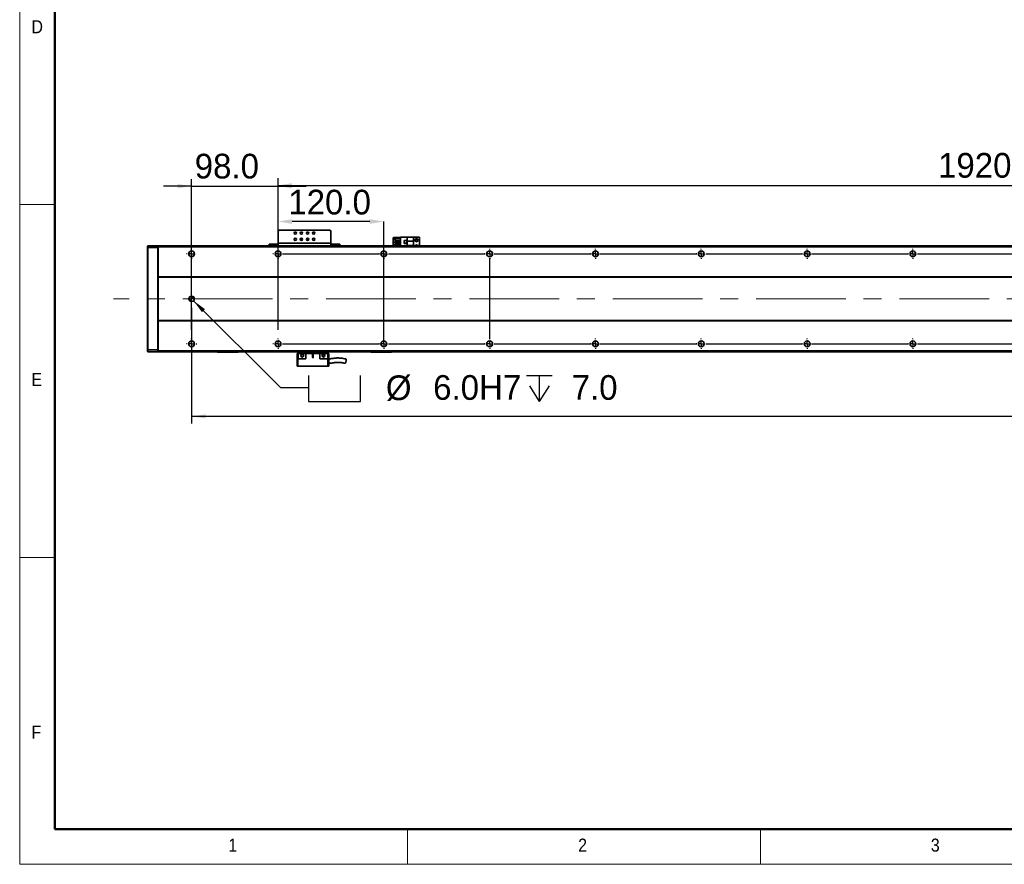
# Model space of a CAD drawing. Header units: millimetres. Extents: x 40 to 3320, y 40 to 2336.
# Tile 1 of 11: x 40 to 1157, y 40 to 998. Entities that reach past the tile are written whole.
import ezdxf

# ---------------------------------------------------------------- set-up
doc = ezdxf.new("R2010")
doc.units = ezdxf.units.MM
doc.header["$LTSCALE"] = 8
doc.header["$PDSIZE"] = -1
doc.linetypes.add('CENTERX2', pattern=[20.32, 12.7, -2.54, 2.54, -2.54])
doc.layers.add('黑色实线', color=7, linetype='Continuous')
doc.styles.add('SLDTEXTSTYLE1', font='Gothic.ttf', dxfattribs={"width": 0.913})
doc.styles.add('SLDTEXTSTYLE8', font='txt')
doc.styles.add('SLDTEXTSTYLE9', font='txt', dxfattribs={"bigfont": 'bigfont'})
doc.dimstyles.new('SLDDIMSTYLE0', dxfattribs={"dimtxt": 28, "dimasz": 16, "dimexe": 0, "dimexo": 0.0625, "dimgap": 7, "dimtad": 2, "dimdec": 1, "dimrnd": 1e-09, "dimzin": 4, "dimdsep": 46, "dimtxsty": 'SLDTEXTSTYLE8', "dimsah": 1, "dimcen": 0.09, "dimadec": 0, "dimazin": 1, "dimtfac": 1, "dimtdec": 1, "dimtmove": 0, "dimatfit": 0, "dimfxl": 0, "dimfrac": 2, "dimtolj": 1, "dimtzin": 12, "dimarcsym": 0})
doc.dimstyles.new('SLDDIMSTYLE3', dxfattribs={"dimtxt": 28, "dimasz": 16, "dimexe": 0, "dimexo": 0.0625, "dimgap": 7, "dimtad": 2, "dimdec": 1, "dimrnd": 1e-09, "dimzin": 4, "dimdsep": 46, "dimtxsty": 'SLDTEXTSTYLE8', "dimsah": 1, "dimcen": 0.09, "dimadec": 0, "dimazin": 1, "dimtfac": 1, "dimtdec": 1, "dimtofl": 0, "dimtmove": 0, "dimatfit": 3, "dimfxl": 0, "dimfrac": 2, "dimtolj": 1, "dimtzin": 12, "dimarcsym": 0})
doc.dimstyles.new('SLDDIMSTYLE7', dxfattribs={"dimtxt": 28, "dimasz": 16, "dimexe": 0, "dimexo": 0.0625, "dimgap": 7, "dimtad": 0, "dimtih": 1, "dimtoh": 1, "dimdec": 1, "dimrnd": 1e-09, "dimzin": 4, "dimdsep": 46, "dimtxsty": 'SLDTEXTSTYLE8', "dimsah": 1, "dimcen": 0, "dimadec": 0, "dimazin": 1, "dimtfac": 1, "dimtdec": 1, "dimtofl": 0, "dimtmove": 0, "dimatfit": 3, "dimfxl": 0, "dimfrac": 2, "dimtolj": 1, "dimtzin": 12, "dimarcsym": 0})

# ---------------------------------------------------------------- blocks, each defined once
blk = doc.blocks.new('SW_SYMBOL_HOLE_SPOT')
at = {"layer": '黑色实线', "color": 0}
for p, q in [((0, 7000), (0, 600)), ((12800, 600), (12800, 7000)), ((0, 600), (12800, 600))]:
    blk.add_line(p, q, dxfattribs=at)
blk = doc.blocks.new('SW_SYMBOL_HOLE_DEPTH')
at = {"layer": '黑色实线', "color": 0}
for p, q in [((0, 7000), (6400, 7000)), ((3200, 7000), (3200, 600)), ((800, 4440), (3200, 600)), ((5600, 4440), (3200, 600))]:
    blk.add_line(p, q, dxfattribs=at)
blk = doc.blocks.new('_D_27')
at = {"layer": '黑色实线'}
for p, q in [((237.1, 679.1), (335.7, 580.6)), ((335.7, 580.6), (367.7, 580.6))]:
    blk.add_line(p, q, dxfattribs=at)
blk.add_solid([(237.1, 679.1), (246.7, 666.1), (250.1, 669.5)], dxfattribs=at)
at = {"layer": '黑色实线', "xscale": 0.004592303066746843, "yscale": 0.004592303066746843, "zscale": 0.004592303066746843}
for name, p in [('SW_SYMBOL_HOLE_SPOT', (367.7, 562.1)), ('SW_SYMBOL_HOLE_DEPTH', (614.6, 562.1))]:
    blk.add_blockref(name, p, dxfattribs=at)
at = {"layer": '黑色实线', "char_height": 28, "attachment_point": 1, "style": 'SLDTEXTSTYLE8'}
for s, insert in [('%%c', (455.3, 594.4)), (' 6.0H7 ', (498.5, 594.7)), (' 7.0', (655.6, 594.7))]:
    blk.add_mtext(s, dxfattribs=dict(at, insert=insert))
blk = doc.blocks.new('_D_29')
at = {"layer": '黑色实线'}
for p, q in [((235, 671.1), (235, 539.9)), ((2351, 665.5), (2351, 539.9)), ((2351, 547.9), (235, 547.9))]:
    blk.add_line(p, q, dxfattribs=at)
for points in [[(235, 547.9), (251, 545.5), (251, 550.3)], [(2351, 547.9), (2335, 550.3), (2335, 545.5)]]:
    blk.add_solid(points, dxfattribs=at)
at = {"layer": '黑色实线', "insert": (1242.8, 584.7), "char_height": 28, "attachment_point": 1, "style": 'SLDTEXTSTYLE8'}
blk.add_mtext('2116.0', dxfattribs=at)
blk = doc.blocks.new('_D_32')
at = {"layer": '黑色实线'}
for p, q in [((333, 748.2), (333, 817.9)), ((2253, 748.2), (2253, 817.9)), ((333, 809.9), (2253, 809.9))]:
    blk.add_line(p, q, dxfattribs=at)
for points in [[(333, 809.9), (349, 807.5), (349, 812.3)], [(2253, 809.9), (2237, 812.3), (2237, 807.5)]]:
    blk.add_solid(points, dxfattribs=at)
at = {"layer": '黑色实线', "char_height": 28, "attachment_point": 1}
for s, insert, style in [('=16×120（PITCH）', (1191, 846.6), 'SLDTEXTSTYLE9'), ('1920.0', (1081.5, 846.6), 'SLDTEXTSTYLE8')]:
    blk.add_mtext(s, dxfattribs=dict(at, insert=insert, style=style))
blk = doc.blocks.new('_D_33')
at = {"layer": 'Defpoints', "color": 0}
for p in [(333, 768.9), (333, 738.1), (453, 630.2)]:
    blk.add_point(p, dxfattribs=at)
at = {"layer": '黑色实线', "color": 0, "lineweight": -2}
for p, q in [((333, 738.1), (333, 768.9)), ((437, 768.9), (349, 768.9)), ((453, 630.3), (453, 768.9))]:
    blk.add_line(p, q, dxfattribs=at)
at = {"layer": '黑色实线', "color": 0}
for points in [[(349, 771.5), (349, 766.2), (333, 768.9)], [(437, 771.5), (437, 766.2), (453, 768.9)]]:
    blk.add_solid(points, dxfattribs=at)
at = {"layer": '黑色实线', "color": 0, "insert": (391.5, 804.9), "char_height": 28, "attachment_point": 2, "style": 'SLDTEXTSTYLE8'}
blk.add_mtext('\\A1;120.0', dxfattribs=at)
blk = doc.blocks.new('_D_34')
at = {"layer": '黑色实线'}
for p, q in [((235, 646.2), (235, 817)), ((333, 646.2), (333, 817)), ((235, 809), (203, 809)), ((235, 809), (333, 809)), ((333, 809), (365, 809))]:
    blk.add_line(p, q, dxfattribs=at)
for points in [[(235, 809), (219, 811.4), (219, 806.6)], [(333, 809), (349, 806.6), (349, 811.4)]]:
    blk.add_solid(points, dxfattribs=at)
at = {"layer": '黑色实线', "insert": (238.5, 845.7), "char_height": 28, "attachment_point": 1, "style": 'SLDTEXTSTYLE8'}
blk.add_mtext('98.0', dxfattribs=at)
blk = doc.blocks.new('SW_CENTERMARKSYMBOL_24')
at = {"layer": '黑色实线', "color": 0}
for p, q in [((-5.08, 0), (-5.84, 0)), ((0, 0), (-2.54, 0)), ((0, 5.08), (0, 5.84)), ((0, 0), (0, 2.54)), ((0, 0), (0, -2.54)), ((0, 0), (2.54, 0)), ((5.08, 0), (5.84, 0)), ((0, -5.08), (0, -5.84))]:
    blk.add_line(p, q, dxfattribs=at)
blk = doc.blocks.new('SW_CENTERMARKSYMBOL_25')
at = {"layer": '黑色实线', "color": 0}
for p, q in [((-343.08, 102), (-343.84, 102)), ((-338, 102), (-340.54, 102)), ((-338, 107.08), (-338, 107.84)), ((-338, 102), (-338, 104.54)), ((-338, 102), (-338, 99.46)), ((-338, 102), (-335.46, 102)), ((0, 102), (-2.54, 102)), ((0, 107.08), (0, 107.84)), ((0, 102), (0, 104.54)), ((0, 102), (0, 99.46)), ((0, 102), (2.54, 102)), ((5.08, 102), (5.84, 102)), ((-338, 96.92), (-338, 96.16)), ((0, 5.08), (0, 96.92)), ((-245.08, 0), (-245.84, 0)), ((-240, 0), (-242.54, 0)), ((-240, 5.08), (-240, 5.84)), ((-240, 0), (-240, 2.54)), ((-240, 0), (-240, -2.54)), ((-240, 0), (-237.46, 0)), ((-234.92, 0), (-125.08, 0)), ((-125.08, 0), (-125.84, 0)), ((-120, 0), (-122.54, 0)), ((-120, 0), (-122.54, 0)), ((-120, 5.08), (-120, 5.84)), ((-120, 0), (-120, 2.54)), ((-120, 0), (-120, 2.54)), ((-120, 0), (-120, -2.54)), ((-120, 0), (-117.46, 0)), ((-120, 0), (-120, -2.54)), ((-120, 0), (-117.46, 0)), ((-114.92, 0), (-114.16, 0)), ((-114.92, 0), (-5.08, 0)), ((-5.08, 0), (-5.84, 0)), ((0, 0), (-2.54, 0)), ((0, 0), (-2.54, 0)), ((0, 0), (-2.54, 0)), ((0, 5.08), (0, 5.84)), ((0, 0), (0, 2.54)), ((0, 0), (0, 2.54)), ((0, 0), (0, 2.54)), ((0, 0), (0, -2.54)), ((0, 0), (2.54, 0)), ((0, 0), (0, -2.54)), ((0, 0), (2.54, 0)), ((0, 0), (0, -2.54)), ((0, 0), (2.54, 0)), ((5.08, 0), (5.84, 0)), ((5.08, 0), (114.92, 0)), ((114.92, 0), (114.16, 0)), ((120, 0), (117.46, 0)), ((120, 0), (117.46, 0)), ((120, 0), (117.46, 0)), ((120, 0), (117.46, 0)), ((120, 5.08), (120, 5.84)), ((120, 0), (120, 2.54)), ((120, 0), (120, 2.54)), ((120, 0), (120, 2.54)), ((120, 0), (120, 2.54)), ((120, 0), (120, -2.54)), ((120, 0), (122.54, 0)), ((120, 0), (120, -2.54)), ((120, 0), (122.54, 0)), ((120, 0), (120, -2.54)), ((120, 0), (122.54, 0)), ((120, 0), (120, -2.54)), ((120, 0), (122.54, 0)), ((125.08, 0), (125.84, 0)), ((125.08, 0), (234.92, 0)), ((234.92, 0), (234.16, 0)), ((240, 0), (237.46, 0)), ((240, 0), (237.46, 0)), ((240, 0), (237.46, 0)), ((240, 0), (237.46, 0)), ((240, 0), (237.46, 0)), ((240, 5.08), (240, 5.84)), ((240, 0), (240, 2.54)), ((240, 0), (240, 2.54)), ((240, 0), (240, 2.54)), ((240, 0), (240, 2.54)), ((240, 0), (240, 2.54)), ((240, 0), (240, -2.54)), ((240, 0), (242.54, 0)), ((240, 0), (240, -2.54)), ((240, 0), (242.54, 0)), ((240, 0), (240, -2.54)), ((240, 0), (242.54, 0)), ((240, 0), (240, -2.54)), ((240, 0), (242.54, 0)), ((240, 0), (240, -2.54)), ((240, 0), (242.54, 0)), ((245.08, 0), (245.84, 0)), ((245.08, 0), (354.92, 0)), ((354.92, 0), (354.16, 0)), ((360, 0), (357.46, 0)), ((360, 0), (357.46, 0)), ((360, 0), (357.46, 0)), ((360, 0), (357.46, 0)), ((360, 0), (357.46, 0)), ((360, 0), (357.46, 0)), ((360, 5.08), (360, 5.84)), ((360, 0), (360, 2.54)), ((360, 0), (360, 2.54)), ((360, 0), (360, 2.54)), ((360, 0), (360, 2.54)), ((360, 0), (360, 2.54)), ((360, 0), (360, 2.54)), ((360, 0), (360, -2.54)), ((360, 0), (362.54, 0)), ((360, 0), (360, -2.54)), ((360, 0), (362.54, 0)), ((360, 0), (360, -2.54)), ((360, 0), (362.54, 0)), ((360, 0), (360, -2.54)), ((360, 0), (362.54, 0)), ((360, 0), (360, -2.54)), ((360, 0), (362.54, 0)), ((360, 0), (360, -2.54)), ((360, 0), (362.54, 0)), ((365.08, 0), (365.84, 0)), ((365.08, 0), (474.92, 0)), ((474.92, 0), (474.16, 0)), ((480, 0), (477.46, 0)), ((480, 0), (477.46, 0)), ((480, 0), (477.46, 0)), ((480, 0), (477.46, 0)), ((480, 0), (477.46, 0)), ((480, 0), (477.46, 0)), ((480, 0), (477.46, 0)), ((480, 5.08), (480, 5.84)), ((480, 0), (480, 2.54)), ((480, 0), (480, 2.54)), ((480, 0), (480, 2.54)), ((480, 0), (480, 2.54)), ((480, 0), (480, 2.54)), ((480, 0), (480, 2.54)), ((480, 0), (480, 2.54)), ((480, 0), (480, -2.54)), ((480, 0), (482.54, 0)), ((480, 0), (480, -2.54)), ((480, 0), (482.54, 0)), ((480, 0), (480, -2.54)), ((480, 0), (482.54, 0)), ((480, 0), (480, -2.54)), ((480, 0), (482.54, 0)), ((480, 0), (480, -2.54)), ((480, 0), (482.54, 0)), ((480, 0), (480, -2.54)), ((480, 0), (482.54, 0)), ((480, 0), (480, -2.54)), ((480, 0), (482.54, 0)), ((485.08, 0), (485.84, 0)), ((485.08, 0), (594.92, 0)), ((-240, -5.08), (-240, -5.84)), ((-120, -5.08), (-120, -5.84)), ((0, -5.08), (0, -5.84)), ((120, -5.08), (120, -5.84)), ((240, -5.08), (240, -5.84)), ((360, -5.08), (360, -5.84)), ((480, -5.08), (480, -5.84))]:
    blk.add_line(p, q, dxfattribs=at)
blk = doc.blocks.new('SW_CENTERMARKSYMBOL_26')
at = {"layer": '黑色实线', "color": 0}
for p, q in [((-365.08, 0), (-365.84, 0)), ((-360, 0), (-362.54, 0)), ((-360, 5.08), (-360, 5.84)), ((-360, 0), (-360, 2.54)), ((-360, 0), (-360, -2.54)), ((-360, 0), (-357.46, 0)), ((-354.92, 0), (-245.08, 0)), ((-245.08, 0), (-245.84, 0)), ((-240, 0), (-242.54, 0)), ((-240, 0), (-242.54, 0)), ((-240, 5.08), (-240, 5.84)), ((-240, 0), (-240, 2.54)), ((-240, 0), (-240, 2.54)), ((-240, 0), (-240, -2.54)), ((-240, 0), (-237.46, 0)), ((-240, 0), (-240, -2.54)), ((-240, 0), (-237.46, 0)), ((-234.92, 0), (-234.16, 0)), ((-234.92, 0), (-125.08, 0)), ((-125.08, 0), (-125.84, 0)), ((-120, 0), (-122.54, 0)), ((-120, 0), (-122.54, 0)), ((-120, 0), (-122.54, 0)), ((-120, 5.08), (-120, 5.84)), ((-120, 0), (-120, 2.54)), ((-120, 0), (-120, 2.54)), ((-120, 0), (-120, 2.54)), ((-120, 0), (-120, -2.54)), ((-120, 0), (-117.46, 0)), ((-120, 0), (-120, -2.54)), ((-120, 0), (-117.46, 0)), ((-120, 0), (-120, -2.54)), ((-120, 0), (-117.46, 0)), ((-114.92, 0), (-114.16, 0)), ((-114.92, 0), (-5.08, 0)), ((-5.08, 0), (-5.84, 0)), ((0, 0), (-2.54, 0)), ((0, 0), (-2.54, 0)), ((0, 0), (-2.54, 0)), ((0, 0), (-2.54, 0)), ((0, 5.08), (0, 5.84)), ((0, 0), (0, 2.54)), ((0, 0), (0, 2.54)), ((0, 0), (0, 2.54)), ((0, 0), (0, 2.54)), ((0, 0), (0, -2.54)), ((0, 0), (2.54, 0)), ((0, 0), (0, -2.54)), ((0, 0), (2.54, 0)), ((0, 0), (0, -2.54)), ((0, 0), (2.54, 0)), ((0, 0), (0, -2.54)), ((0, 0), (2.54, 0)), ((5.08, 0), (5.84, 0)), ((5.08, 0), (114.92, 0)), ((114.92, 0), (114.16, 0)), ((120, 0), (117.46, 0)), ((120, 0), (117.46, 0)), ((120, 0), (117.46, 0)), ((120, 0), (117.46, 0)), ((120, 0), (117.46, 0)), ((120, 5.08), (120, 5.84)), ((120, 0), (120, 2.54)), ((120, 0), (120, 2.54)), ((120, 0), (120, 2.54)), ((120, 0), (120, 2.54)), ((120, 0), (120, 2.54)), ((120, 0), (120, -2.54)), ((120, 0), (122.54, 0)), ((120, 0), (120, -2.54)), ((120, 0), (122.54, 0)), ((120, 0), (120, -2.54)), ((120, 0), (122.54, 0)), ((120, 0), (120, -2.54)), ((120, 0), (122.54, 0)), ((120, 0), (120, -2.54)), ((120, 0), (122.54, 0)), ((125.08, 0), (125.84, 0)), ((125.08, 0), (234.92, 0)), ((234.92, 0), (234.16, 0)), ((240, 0), (237.46, 0)), ((240, 0), (237.46, 0)), ((240, 0), (237.46, 0)), ((240, 0), (237.46, 0)), ((240, 0), (237.46, 0)), ((240, 0), (237.46, 0)), ((240, 5.08), (240, 5.84)), ((240, 0), (240, 2.54)), ((240, 0), (240, 2.54)), ((240, 0), (240, 2.54)), ((240, 0), (240, 2.54)), ((240, 0), (240, 2.54)), ((240, 0), (240, 2.54)), ((240, 0), (240, -2.54)), ((240, 0), (242.54, 0)), ((240, 0), (240, -2.54)), ((240, 0), (242.54, 0)), ((240, 0), (240, -2.54)), ((240, 0), (242.54, 0)), ((240, 0), (240, -2.54)), ((240, 0), (242.54, 0)), ((240, 0), (240, -2.54)), ((240, 0), (242.54, 0)), ((240, 0), (240, -2.54)), ((240, 0), (242.54, 0)), ((245.08, 0), (245.84, 0)), ((245.08, 0), (354.92, 0)), ((354.92, 0), (354.16, 0)), ((360, 0), (357.46, 0)), ((360, 0), (357.46, 0)), ((360, 0), (357.46, 0)), ((360, 0), (357.46, 0)), ((360, 0), (357.46, 0)), ((360, 0), (357.46, 0)), ((360, 0), (357.46, 0)), ((360, 5.08), (360, 5.84)), ((360, 0), (360, 2.54)), ((360, 0), (360, 2.54)), ((360, 0), (360, 2.54)), ((360, 0), (360, 2.54)), ((360, 0), (360, 2.54)), ((360, 0), (360, 2.54)), ((360, 0), (360, 2.54)), ((360, 0), (360, -2.54)), ((360, 0), (362.54, 0)), ((360, 0), (360, -2.54)), ((360, 0), (362.54, 0)), ((360, 0), (360, -2.54)), ((360, 0), (362.54, 0)), ((360, 0), (360, -2.54)), ((360, 0), (362.54, 0)), ((360, 0), (360, -2.54)), ((360, 0), (362.54, 0)), ((360, 0), (360, -2.54)), ((360, 0), (362.54, 0)), ((360, 0), (360, -2.54)), ((360, 0), (362.54, 0)), ((365.08, 0), (365.84, 0)), ((365.08, 0), (474.92, 0)), ((-360, -5.08), (-360, -5.84)), ((-240, -5.08), (-240, -5.84)), ((-120, -5.08), (-120, -5.84)), ((0, -5.08), (0, -5.84)), ((120, -5.08), (120, -5.84)), ((240, -5.08), (240, -5.84)), ((360, -5.08), (360, -5.84))]:
    blk.add_line(p, q, dxfattribs=at)
blk = doc.blocks.new('SW_DOWELSYMBOL_4')
at = {"linetype": 'Continuous', "lineweight": 18}
h = blk.add_hatch(color=0, dxfattribs=at)
edge = h.paths.add_edge_path(flags=0)
edge.add_arc((0, 0), 3, 180, 270)
edge.add_line((0, -3), (0, 0))
edge.add_line((0, 0), (-3, 0))
h = blk.add_hatch(color=0, dxfattribs=at)
edge = h.paths.add_edge_path(flags=0)
edge.add_arc((0, 0), 3, 0, 90)
edge.add_line((0, 3), (0, 0))
edge.add_line((0, 0), (3, 0))
at = {"layer": '黑色实线', "color": 0}
blk.add_circle((0, 0), 3, dxfattribs=at)

msp = doc.modelspace()

# ---------------------------------------------------------------- linework, layer by layer
at = {"color": 7, "linetype": 'Continuous', "lineweight": 18}
for p, q in [((40, 2336), (40, 40)), ((80, 2296), (80, 80)), ((40, 788), (80, 788)), ((80, 388), (40, 388)), ((80, 80), (3280, 80)), ((480, 40), (480, 80)), ((880, 80), (880, 40)), ((984, 80), (3280, 80)), ((40, 40), (3320, 40))]:
    msp.add_line(p, q, dxfattribs=at)
at = {"color": 7, "linetype": 'Continuous', "lineweight": 50}
for p, q in [((80, 2296), (80, 80)), ((80, 80), (3280, 80))]:
    msp.add_line(p, q, dxfattribs=at)
at = {"color": 7, "linetype": 'Continuous', "lineweight": 35}
for p, q in [((334.01, 759.05), (333.01, 758.05)), ((333.01, 758.05), (333.01, 744.25)), ((392.01, 759.05), (334.01, 759.05)), ((393.01, 758.05), (392.01, 759.05)), ((393.01, 744.25), (393.01, 758.05)), ((463.81, 750.75), (463.51, 750.45)), ((463.81, 750.45), (463.51, 750.45)), ((463.51, 741.25), (463.51, 750.45)), ((463.93, 750.75), (463.81, 750.45)), ((463.81, 750.75), (463.93, 750.75)), ((468.21, 750.45), (463.81, 750.45)), ((463.81, 750.45), (463.81, 741.25)), ((463.93, 750.75), (468.21, 750.75)), ((465.81, 747.31), (465.81, 749.81)), ((465.81, 749.81), (472.01, 749.81)), ((468.21, 749.81), (468.21, 750.75)), ((468.21, 750.75), (472.01, 750.75)), ((472.01, 741.25), (472.01, 751.05)), ((472.01, 751.05), (479.56, 751.05)), ((486.51, 751.05), (479.56, 751.05)), ((479.56, 751.05), (479.56, 746.75)), ((486.51, 746.75), (486.51, 751.05)), ((493.51, 751.05), (486.51, 751.05)), ((493.51, 751.05), (493.51, 741.25)), ((185.01, 740.95), (185.31, 741.25)), ((185.01, 739.12), (185.01, 740.95)), ((185.01, 739.12), (185.31, 739.25)), ((185.01, 623.37), (185.01, 739.12)), ((185.31, 741.25), (185.31, 739.25)), ((185.31, 741.25), (196.71, 741.25)), ((185.31, 739.25), (185.31, 623.25)), ((196.71, 739.25), (185.31, 739.25)), ((196.71, 739.25), (196.71, 741.25)), ((197.01, 740.95), (196.71, 741.25)), ((196.71, 623.25), (196.71, 739.25)), ((197.01, 739.12), (196.71, 739.25)), ((2389.01, 741.25), (197.01, 741.25)), ((197.01, 740.25), (197.01, 741.25)), ((2389.01, 740.25), (197.01, 740.25)), ((197.01, 706.25), (197.01, 740.25)), ((323.01, 741.25), (323.01, 743.25)), ((323.01, 743.25), (324.01, 743.25)), ((324.01, 743.25), (324.01, 741.25)), ((324.01, 743.25), (332.01, 743.25)), ((332.01, 743.25), (332.01, 741.25)), ((333.01, 743.25), (332.01, 743.25)), ((393.01, 744.25), (333.01, 744.25)), ((333.01, 741.25), (333.01, 744.25)), ((393.01, 744.25), (393.01, 741.25)), ((394.01, 743.25), (393.01, 743.25)), ((394.01, 743.25), (394.01, 741.25)), ((394.01, 743.25), (402.01, 743.25)), ((402.01, 741.25), (402.01, 743.25)), ((402.01, 743.25), (403.01, 743.25)), ((403.01, 743.25), (403.01, 741.25)), ((465.81, 747.31), (472.01, 747.31)), ((465.81, 744.77), (465.81, 746.27)), ((465.81, 746.27), (472.01, 746.27)), ((465.81, 744.77), (472.01, 744.77)), ((465.81, 742.23), (465.81, 743.73)), ((465.81, 743.73), (472.01, 743.73)), ((465.81, 742.23), (472.01, 742.23)), ((468.21, 746.27), (468.21, 747.31)), ((468.21, 743.73), (468.21, 744.77)), ((468.21, 741.25), (468.21, 742.23)), ((479.31, 747.35), (476.11, 747.35)), ((476.11, 747.35), (476.11, 744.15)), ((476.11, 744.15), (479.31, 744.15)), ((476.21, 747.25), (476.21, 744.25)), ((479.21, 747.25), (476.21, 747.25)), ((476.21, 744.25), (479.21, 744.25)), ((479.21, 744.25), (479.21, 747.25)), ((479.31, 744.15), (479.31, 747.35)), ((486.51, 746.75), (479.56, 746.75)), ((479.56, 741.75), (479.56, 746.75)), ((479.56, 741.75), (486.51, 741.75)), ((479.56, 741.75), (479.56, 741.25)), ((486.51, 746.75), (486.51, 741.75)), ((486.51, 741.25), (486.51, 741.75)), ((238.01, 733.62), (238.01, 730.87)), ((2389.01, 706.25), (197.01, 706.25)), ((197.01, 706.25), (197.01, 705.75)), ((2389.01, 705.75), (197.01, 705.75)), ((197.01, 656.75), (197.01, 705.75)), ((2389.01, 656.75), (197.01, 656.75)), ((197.01, 656.25), (197.01, 656.75)), ((2389.01, 656.25), (197.01, 656.25)), ((197.01, 622.25), (197.01, 656.25)), ((238.01, 631.62), (238.01, 628.87)), ((185.01, 621.55), (185.01, 623.37)), ((185.01, 623.37), (185.31, 623.25)), ((185.01, 621.55), (185.31, 621.25)), ((185.31, 623.25), (185.31, 621.25)), ((185.31, 623.25), (196.71, 623.25)), ((196.71, 621.25), (185.31, 621.25)), ((197.01, 623.37), (196.71, 623.25)), ((196.71, 621.25), (196.71, 623.25)), ((197.01, 621.55), (196.71, 621.25)), ((2389.01, 622.25), (197.01, 622.25)), ((197.01, 622.25), (197.01, 621.25)), ((2389.01, 621.25), (197.01, 621.25)), ((264.01, 621.05), (264.01, 621.25)), ((264.01, 621.05), (265.01, 621.05)), ((264.01, 621.05), (264.31, 620.75)), ((265.13, 620.75), (264.31, 620.75)), ((265.01, 621.25), (265.01, 621.05)), ((265.01, 621.05), (287.01, 621.05)), ((265.13, 620.75), (265.01, 621.05)), ((286.88, 620.75), (265.13, 620.75)), ((286.88, 620.75), (287.01, 621.05)), ((287.71, 620.75), (286.88, 620.75)), ((287.01, 621.05), (287.01, 621.25)), ((287.01, 621.05), (288.01, 621.05)), ((287.71, 620.75), (288.01, 621.05)), ((288.01, 621.25), (288.01, 621.05)), ((354.51, 619.35), (354.51, 604.95)), ((355.71, 619.35), (354.51, 619.35)), ((355.51, 619.35), (355.51, 621.25)), ((355.71, 619.35), (355.71, 613.35)), ((364.51, 619.35), (355.71, 619.35)), ((364.51, 619.35), (372.26, 619.35)), ((364.51, 619.35), (364.51, 613.35)), ((372.76, 619.35), (372.26, 619.35)), ((372.26, 619.35), (372.26, 614.6)), ((372.76, 619.35), (380.51, 619.35)), ((372.76, 614.6), (372.76, 619.35)), ((380.51, 613.35), (380.51, 619.35)), ((389.31, 619.35), (380.51, 619.35)), ((385.52, 617.4), (385.65, 616.99)), ((389.31, 613.35), (389.31, 619.35)), ((390.51, 619.35), (389.31, 619.35)), ((389.51, 619.35), (389.51, 621.25)), ((390.51, 604.95), (390.51, 619.35)), ((438.01, 621.05), (438.01, 621.25)), ((438.01, 621.05), (439.01, 621.05)), ((438.01, 621.05), (438.31, 620.75)), ((439.13, 620.75), (438.31, 620.75)), ((439.01, 621.25), (439.01, 621.05)), ((439.13, 620.75), (439.01, 621.05)), ((439.01, 621.05), (461.01, 621.05)), ((460.88, 620.75), (439.13, 620.75)), ((460.88, 620.75), (461.01, 621.05)), ((461.71, 620.75), (460.88, 620.75)), ((461.01, 621.05), (461.01, 621.25)), ((461.01, 621.05), (462.01, 621.05)), ((461.71, 620.75), (462.01, 621.05)), ((462.01, 621.25), (462.01, 621.05)), ((355.51, 604.95), (354.51, 604.95)), ((355.71, 613.35), (355.51, 613.35)), ((355.51, 604.95), (355.51, 613.35)), ((389.51, 604.95), (355.51, 604.95)), ((355.71, 613.35), (364.51, 613.35)), ((380.51, 613.35), (389.31, 613.35)), ((389.51, 613.35), (389.31, 613.35)), ((389.51, 613.35), (389.51, 604.95)), ((390.51, 604.95), (389.51, 604.95))]:
    msp.add_line(p, q, dxfattribs=at)
at = {"color": 8, "linetype": 'Continuous', "lineweight": 35}
for p, q in [((360.26, 749.75), (358.76, 749.75)), ((367.26, 749.75), (365.76, 749.75))]:
    msp.add_line(p, q, dxfattribs=at)
at = {"color": 7, "linetype": 'Continuous', "lineweight": 35}
for centre, radius in [((352.51, 755.75), 1.25), ((352.51, 748.75), 1.25), ((359.51, 755.75), 1.25), ((359.51, 748.75), 1.25), ((366.51, 755.75), 1.25), ((366.51, 748.75), 1.25), ((373.51, 755.75), 1.25), ((373.51, 748.75), 1.25), ((490.01, 747.75), 1.75), ((490.01, 747.75), 1.25), ((235.01, 732.25), 3.3), ((333.01, 732.25), 3.3), ((453.01, 732.25), 3.3), ((573.01, 732.25), 3.3), ((693.01, 732.25), 3.3), ((813.01, 732.25), 3.3), ((933.01, 732.25), 3.3), ((1053.01, 732.25), 3.3), ((235.01, 681.25), 3), ((235.01, 630.25), 3.3), ((333.01, 630.25), 3.3), ((453.01, 630.25), 3.3), ((573.01, 630.25), 3.3), ((693.01, 630.25), 3.3), ((813.01, 630.25), 3.3), ((933.01, 630.25), 3.3), ((1053.01, 630.25), 3.3), ((360.51, 616.85), 1.6), ((384.51, 616.85), 1.6)]:
    msp.add_circle(centre, radius, dxfattribs=at)
for centre, radius, start, end in [((490.01, 740.75), 1.75, 16.60155, 163.39845), ((490.01, 740.75), 1.25, 23.57818, 156.42182), ((372.51, 614.6), 0.25, 180, 0)]:
    msp.add_arc(centre, radius, start, end, dxfattribs=at)
for points, knots in [([(361.65, 616.99), (361.67, 616.86), (361.71, 616.61), (361.6, 616.22), (361.38, 615.87), (361.04, 615.6), (360.62, 615.45), (360.16, 615.45), (359.73, 615.58), (359.5, 615.76), (359.39, 615.84)], [0, 0, 0, 0, 0.11473772, 0.23059237, 0.35092583, 0.47582442, 0.6054507, 0.73939783, 0.87754126, 1, 1, 1, 1]), ([(360.49, 618.15), (360.63, 618.12), (360.91, 618.06), (361.27, 617.81), (361.45, 617.56), (361.51, 617.42), (361.52, 617.4)], [0, 0, 0, 0, 0.3223299, 0.6432152, 0.951835, 1, 1, 1, 1]), ([(384.51, 618), (384.39, 617.99), (384.16, 617.97), (383.84, 617.8), (383.59, 617.56), (383.41, 617.26), (383.34, 616.91), (383.37, 616.56), (383.51, 616.24), (383.74, 615.97), (384.03, 615.78), (384.37, 615.69), (384.72, 615.7), (385.06, 615.81), (385.34, 616.03), (385.54, 616.31), (385.66, 616.64), (385.65, 616.88), (385.65, 616.99)], [0, 0, 0, 0, 0.0624975, 0.1249971, 0.1874968, 0.249997, 0.3124963, 0.3749963, 0.4374949, 0.4999975, 0.562494, 0.6249954, 0.6874961, 0.7499954, 0.812497, 0.8749977, 0.9374994, 1, 1, 1, 1]), ([(385.65, 616.99), (385.67, 616.86), (385.71, 616.61), (385.6, 616.22), (385.38, 615.87), (385.04, 615.6), (384.62, 615.45), (384.16, 615.45), (383.73, 615.58), (383.5, 615.76), (383.39, 615.84)], [0, 0, 0, 0, 0.1147384, 0.230593, 0.3509264, 0.4758318, 0.6054497, 0.7393968, 0.8775486, 1, 1, 1, 1]), ([(384.49, 618.15), (384.63, 618.12), (384.91, 618.06), (385.27, 617.81), (385.45, 617.56), (385.51, 617.42), (385.52, 617.4)], [0, 0, 0, 0, 0.3223122, 0.6432198, 0.9518434, 1, 1, 1, 1]), ([(409.82, 613.14), (408.85, 613.29), (407.04, 613.58), (404.57, 613.97), (402.51, 614.13), (400.66, 614.17), (398.62, 614.09), (396.79, 613.89), (395.28, 613.67), (394.27, 613.52), (393.23, 613.37), (392.17, 613.25), (391.25, 613.17), (390.7, 613.2), (390.51, 613.21)], [0, 0, 0, 0, 0.155774, 0.290786, 0.3967698, 0.4749902, 0.5735899, 0.7047464, 0.7546895, 0.8070875, 0.8612087, 0.9159556, 0.9704068, 1, 1, 1, 1]), ([(390.51, 608.23), (390.74, 608.22), (391.46, 608.2), (392.61, 608.28), (394.29, 608.48), (395.99, 608.75), (397.66, 608.98), (399.11, 609.12), (400.8, 609.21), (402.71, 609.14), (404.75, 608.92), (406.86, 608.56), (408.4, 608.32), (409.25, 608.19)], [0, 0, 0, 0, 0.0368682, 0.1125397, 0.1785184, 0.3028052, 0.3842705, 0.4445276, 0.5302865, 0.6473385, 0.744746, 0.8603545, 1, 1, 1, 1]), ([(409.25, 608.24), (409.29, 608.22), (409.39, 608.19), (409.58, 608.45), (409.79, 608.95), (409.98, 609.65), (410.12, 610.45), (410.2, 611.29), (410.2, 612.07), (410.13, 612.69), (410, 613.08), (409.88, 613.11), (409.82, 613.12)], [0, 0, 0, 0, 0.057406, 0.1630255, 0.2664665, 0.3699767, 0.4747882, 0.5815851, 0.6902311, 0.7997754, 0.9088172, 1, 1, 1, 1])]:
    msp.add_open_spline(points, degree=3, knots=knots, dxfattribs=at)
at = {"layer": '黑色实线', "linetype": 'CENTERX2', "lineweight": 18}
msp.add_line((2439.81, 681.25), (146.21, 681.25), dxfattribs=at)

# ---------------------------------------------------------------- block references
at = {"layer": '黑色实线'}
for name, p in [('SW_CENTERMARKSYMBOL_25', (573.01, 630.25)), ('SW_CENTERMARKSYMBOL_26', (693.01, 732.25)), ('SW_DOWELSYMBOL_4', (235.01, 681.25)), ('SW_CENTERMARKSYMBOL_24', (235.01, 630.25))]:
    msp.add_blockref(name, p, dxfattribs=at)

# ---------------------------------------------------------------- texts
at = {"color": 7, "linetype": 'Continuous', "lineweight": 0, "char_height": 14.82, "attachment_point": 1, "style": 'SLDTEXTSTYLE1'}
for s, insert in [('D', (53.33, 997.17)), ('E', (53.33, 597.17)), ('F', (53.33, 197.17)), ('1', (276.67, 69.17)), ('2', (673.33, 69.17)), ('3', (1073.33, 69.17))]:
    msp.add_mtext(s, dxfattribs=dict(at, insert=insert))

# ---------------------------------------------------------------- dimensions: what is measured, and where the dimension line sits
at = {"layer": '黑色实线'}
dim = msp.add_linear_dim(base=(2253.01, 809.88), p1=(333.01, 738.09), p2=(2253.01, 738.09), text='<>=16×120（PITCH）', dimstyle='SLDDIMSTYLE3', dxfattribs=at)
dim.commit()
dim.dimension.update_dxf_attribs({"geometry": '_D_32', "text_midpoint": (1297.27, 809.88), "dimtype": 160})
for base, p1, p2, dimstyle, picture, middle in [((333.01, 809.01), (235.01, 636.09), (333.01, 636.09), 'SLDDIMSTYLE0', '_D_34', (272.98, 809.01)), ((333.01, 768.87), (453.01, 630.25), (333.01, 738.09), 'SLDDIMSTYLE0', '_D_33', (391.48, 768.87)), ((235.01, 547.92), (2351.01, 675.71), (235.01, 681.25), 'SLDDIMSTYLE3', '_D_29', (1297.53, 547.92))]:
    dim = msp.add_linear_dim(base=base, p1=p1, p2=p2, dimstyle=dimstyle, dxfattribs=at)
    dim.commit()
    dim.dimension.update_dxf_attribs({"geometry": picture, "text_midpoint": middle, "dimtype": 160})
dim = msp.add_diameter_dim_2p(p1=(232.89, 683.37), p2=(237.13, 679.12), text='{\\fGDT;v} <>H7 {\\fGDT;x} 7.0\\P', dimstyle='SLDDIMSTYLE7', dxfattribs=at)
dim.commit()
dim.dimension.update_dxf_attribs({"geometry": '_D_27', "text_midpoint": (541.09, 580.59), "dimtype": 163})

doc.saveas('drawing.dxf')
